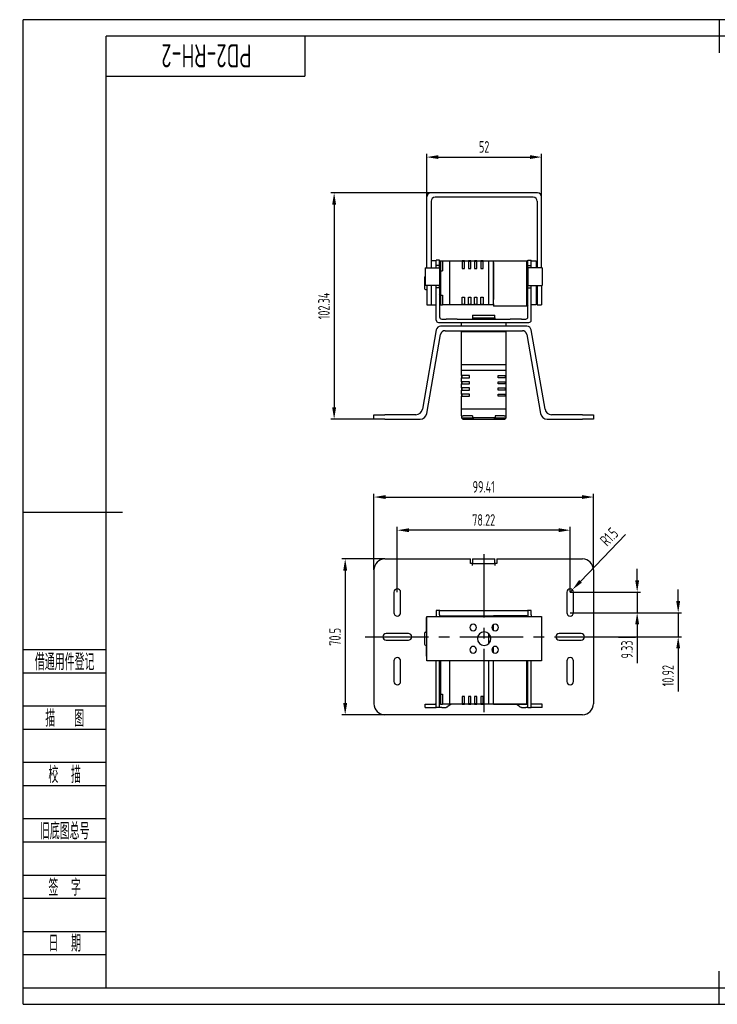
# Model space of a CAD drawing. Header units: inches. Extents: x -39 to 592, y -8 to 438.
# Tile 1 of 5: x -39 to 277, y -8 to 438. Entities that reach past the tile are written whole.
import ezdxf
from ezdxf.enums import TextEntityAlignment as Align

# ---------------------------------------------------------------- set-up
doc = ezdxf.new("R2010")
doc.units = ezdxf.units.IN
doc.header["$LTSCALE"] = 1.5
doc.header["$MEASUREMENT"] = 0
doc.linetypes.add('CENTER2', pattern=[28.575, 19.05, -3.175, 3.175, -3.175])
for name, color, linetype in [('1轮廓实线层', 7, 'Continuous'), ('2细线层', 4, 'Continuous'), ('3中心线层', 1, 'CENTER2'), ('6文字层', 3, 'Continuous'), ('7标注层', 4, 'Continuous'), ('图框层', 7, 'Continuous')]:
    doc.layers.add(name, color=color, linetype=linetype)
doc.styles.add('PC_TEXTSTYLE', font='ISOCP.SHX', dxfattribs={"width": 0.707, "bigfont": 'GBCBIG.SHX'})
doc.dimstyles.new('GB_LINEAR', dxfattribs={"dimtxt": 3.5, "dimasz": 3.5, "dimexe": 1, "dimexo": 0, "dimgap": 1.5, "dimtad": 1, "dimdsep": 46, "dimtxsty": 'PC_TEXTSTYLE', "dimcen": 0, "dimclrd": 256, "dimclrt": 3, "dimadec": 0, "dimazin": 2, "dimtp": 0.1, "dimtm": 0.1, "dimtfac": 0.71, "dimtdec": 3, "dimtmove": 0, "dimatfit": 3, "dimfxl": 1, "dimtfill": 1, "dimarcsym": 0})
doc.dimstyles.new('GB_RADIAL', dxfattribs={"dimtxt": 3.5, "dimasz": 3.5, "dimexe": 1, "dimexo": 0, "dimgap": 1.5, "dimtad": 1, "dimjust": 4, "dimdsep": 46, "dimtxsty": 'PC_TEXTSTYLE', "dimcen": 0, "dimclrd": 256, "dimclrt": 3, "dimadec": 0, "dimazin": 2, "dimtp": 0.1, "dimtm": 0.1, "dimtfac": 0.71, "dimtdec": 3, "dimtmove": 0, "dimatfit": 2, "dimfxl": 1, "dimtfill": 1, "dimarcsym": 0})

# ---------------------------------------------------------------- blocks, each defined once
blk = doc.blocks.new('ZwmFrameMain_A3^_^无分区图框^_^landscape')
at = {"layer": '1轮廓实线层'}
for p, q in [((185, 292), (185, 282)), ((0, 0), (0, 287)), ((390, 287), (0, 287)), ((390, 287), (390, 0)), ((-25, 143.5), (5, 143.5)), ((395, 143.5), (385, 143.5)), ((185, -5), (185, 5)), ((0, 0), (390, 0))]:
    blk.add_line(p, q, dxfattribs=at)
at = {"layer": '2细线层'}
for p, q in [((-25, -5), (-25, 292)), ((395, 292), (-25, 292)), ((395, 292), (395, -5)), ((-25, -5), (395, -5))]:
    blk.add_line(p, q, dxfattribs=at)
blk = doc.blocks.new('ZwmFrameMain_图样代号')
at = {"layer": '2细线层', "linetype": 'Continuous'}
for p in [(60, 0), (0, -12)]:
    blk.add_line(p, (60, -12), dxfattribs=at)
at = {"layer": '6文字层', "style": 'PC_TEXTSTYLE', "width": 2.827942}
blk.add_attdef('图样代号', text='', height=7, rotation=180, dxfattribs=at).set_placement((58.24, -2.4), (2.35, -2.4), align=Align.FIT)
blk = doc.blocks.new('ZwmFrameMain_附加栏')
at = {"layer": '2细线层'}
for p, q in [((-25, 102), (0, 102)), ((-25, 95), (0, 95)), ((-25, 85), (0, 85)), ((-25, 78), (0, 78)), ((-25, 68), (0, 68)), ((-25, 61), (0, 61)), ((-25, 51), (0, 51)), ((-25, 44), (0, 44)), ((-25, 34), (0, 34)), ((-25, 27), (0, 27)), ((-25, 17), (0, 17)), ((-25, 10), (0, 10)), ((-25, 0), (0, 0))]:
    blk.add_line(p, q, dxfattribs=at)
at = {"layer": '6文字层', "color": 3, "style": 'PC_TEXTSTYLE'}
for s, width, p in [('借通用件登记', 0.667, (-12.5, 98.5)), ('描   图', 0.6667, (-12.5, 81.5)), ('校  描', 0.667, (-12.5, 64.5)), ('旧底图总号', 0.667, (-12.5, 47.5)), ('签  字', 0.667, (-12.5, 30.5)), ('日  期', 0.667, (-12.49, 13.6))]:
    blk.add_text(s, height=5, dxfattribs=dict(at, width=width)).set_placement(p, align=Align.MIDDLE)
at = {"layer": '6文字层', "style": 'PC_TEXTSTYLE'}
for tag, width, p, p2 in [('借通用件登记', 0.671328, (-23.44, 86.36), (-1.25, 86.36)), ('描图', 2.120922, (-23.44, 69.36), (-1.25, 69.36)), ('校图', 2.149976, (-23.75, 52.06), (-1.25, 52.06)), ('旧底图总号', 0.761452, (-22.84, 35.67), (-1.86, 35.67)), ('签字', 2.026939, (-23.14, 18.37), (-1.56, 18.37)), ('日期', 1.89999, (-22.84, 1.37), (-2.17, 1.37))]:
    blk.add_attdef(tag, text='', height=5, dxfattribs=dict(at, width=width)).set_placement(p, p2, align=Align.FIT)
blk = doc.blocks.new('*D17')
at = {"layer": '7标注层', "color": 0, "lineweight": -2}
for p, q in [((145.14, 357.83), (145.14, 377.33)), ((197.14, 357.83), (197.14, 377.33))]:
    blk.add_line(p, q, dxfattribs=at)
at = {"layer": '7标注层', "lineweight": -2}
blk.add_line((150.39, 375.83), (191.89, 375.83), dxfattribs=at)
at = {"layer": '7标注层'}
for points in [[(150.39, 376.71), (150.39, 374.96), (145.14, 375.83)], [(191.89, 374.96), (191.89, 376.71), (197.14, 375.83)]]:
    blk.add_solid(points, dxfattribs=at)
at = {"layer": 'Defpoints', "color": 0}
for p in [(197.14, 375.83), (145.14, 357.83), (197.14, 357.83)]:
    blk.add_point(p, dxfattribs=at)
at = {"layer": '7标注层', "color": 3, "insert": (171.14, 380.45), "char_height": 5.25, "attachment_point": 5, "style": 'PC_TEXTSTYLE', "bg_fill": 3, "box_fill_scale": 1.25, "bg_fill_color": 257, "bg_fill_transparency": 0}
blk.add_mtext('52', dxfattribs=at)
blk = doc.blocks.new('*D18')
at = {"layer": '7标注层', "color": 0, "lineweight": -2}
for p, q in [((146.94, 359.63), (101.74, 359.63)), ((121.24, 257.29), (101.74, 257.29))]:
    blk.add_line(p, q, dxfattribs=at)
at = {"layer": '7标注层', "lineweight": -2}
blk.add_line((103.24, 354.38), (103.24, 262.54), dxfattribs=at)
at = {"layer": '7标注层'}
for points in [[(104.11, 354.38), (102.36, 354.38), (103.24, 359.63)], [(102.36, 262.54), (104.11, 262.54), (103.24, 257.29)]]:
    blk.add_solid(points, dxfattribs=at)
at = {"layer": 'Defpoints', "color": 0}
for p in [(146.94, 359.63), (103.24, 257.29), (121.24, 257.29)]:
    blk.add_point(p, dxfattribs=at)
at = {"layer": '7标注层', "color": 3, "insert": (98.62, 308.46), "char_height": 5.25, "attachment_point": 5, "rotation": 90, "style": 'PC_TEXTSTYLE', "bg_fill": 3, "box_fill_scale": 1.25, "bg_fill_color": 257, "bg_fill_transparency": 0}
blk.add_mtext('102.34', dxfattribs=at)
blk = doc.blocks.new('*D19')
at = {"layer": '7标注层', "color": 0, "lineweight": -2}
for p, q in [((121.24, 189.01), (121.24, 223.51)), ((220.65, 189.01), (220.65, 223.51))]:
    blk.add_line(p, q, dxfattribs=at)
at = {"layer": '7标注层', "lineweight": -2}
blk.add_line((126.49, 222.01), (215.4, 222.01), dxfattribs=at)
at = {"layer": '7标注层'}
for points in [[(126.49, 222.89), (126.49, 221.14), (121.24, 222.01)], [(215.4, 221.14), (215.4, 222.89), (220.65, 222.01)]]:
    blk.add_solid(points, dxfattribs=at)
at = {"layer": 'Defpoints', "color": 0}
for p in [(220.65, 222.01), (121.24, 189.01), (220.65, 189.01)]:
    blk.add_point(p, dxfattribs=at)
at = {"layer": '7标注层', "color": 3, "insert": (170.94, 226.63), "char_height": 5.25, "attachment_point": 5, "style": 'PC_TEXTSTYLE', "bg_fill": 3, "box_fill_scale": 1.25, "bg_fill_color": 257, "bg_fill_transparency": 0}
blk.add_mtext('99.41', dxfattribs=at)
blk = doc.blocks.new('*D20')
at = {"layer": '7标注层', "color": 0, "lineweight": -2}
for p, q in [((126.24, 194.01), (106.74, 194.01)), ((126.24, 123.51), (106.74, 123.51))]:
    blk.add_line(p, q, dxfattribs=at)
at = {"layer": '7标注层', "lineweight": -2}
blk.add_line((108.24, 188.76), (108.24, 128.76), dxfattribs=at)
at = {"layer": '7标注层'}
for points in [[(109.11, 188.76), (107.36, 188.76), (108.24, 194.01)], [(107.36, 128.76), (109.11, 128.76), (108.24, 123.51)]]:
    blk.add_solid(points, dxfattribs=at)
at = {"layer": 'Defpoints', "color": 0}
for p in [(126.24, 194.01), (108.24, 123.51), (126.24, 123.51)]:
    blk.add_point(p, dxfattribs=at)
at = {"layer": '7标注层', "color": 3, "insert": (103.62, 158.76), "char_height": 5.25, "attachment_point": 5, "rotation": 90, "style": 'PC_TEXTSTYLE', "bg_fill": 3, "box_fill_scale": 1.25, "bg_fill_color": 257, "bg_fill_transparency": 0}
blk.add_mtext('70.5', dxfattribs=at)
blk = doc.blocks.new('*D23')
at = {"layer": '7标注层', "lineweight": -2}
for p, q in [((240.41, 184.26), (240.41, 189.51)), ((240.41, 179.01), (240.41, 169.68)), ((240.41, 164.43), (240.41, 146.89))]:
    blk.add_line(p, q, dxfattribs=at)
at = {"layer": '7标注层', "color": 0, "lineweight": -2}
for p, q in [((210.05, 179.01), (241.91, 179.01)), ((210.05, 169.68), (241.91, 169.68))]:
    blk.add_line(p, q, dxfattribs=at)
at = {"layer": '7标注层'}
for points in [[(239.53, 184.26), (241.28, 184.26), (240.41, 179.01)], [(241.28, 164.43), (239.53, 164.43), (240.41, 169.68)]]:
    blk.add_solid(points, dxfattribs=at)
at = {"layer": 'Defpoints', "color": 0}
for p in [(210.05, 179.01), (210.05, 169.68), (240.41, 169.68)]:
    blk.add_point(p, dxfattribs=at)
at = {"layer": '7标注层', "color": 3, "insert": (235.79, 153.04), "char_height": 5.25, "attachment_point": 5, "rotation": 90, "style": 'PC_TEXTSTYLE', "bg_fill": 3, "box_fill_scale": 1.25, "bg_fill_color": 257, "bg_fill_transparency": 0}
blk.add_mtext('9.33', dxfattribs=at)
blk = doc.blocks.new('*D24')
at = {"layer": '7标注层', "lineweight": -2}
for p, q in [((235.19, 205.11), (214.74, 183.87)), ((210.05, 179.01), (211.1, 180.09))]:
    blk.add_line(p, q, dxfattribs=at)
at = {"layer": '7标注层'}
blk.add_solid([(214.11, 184.48), (215.37, 183.27), (211.1, 180.09)], dxfattribs=at)
at = {"layer": 'Defpoints', "color": 0}
for p in [(210.05, 179.01), (211.1, 180.09)]:
    blk.add_point(p, dxfattribs=at)
at = {"layer": '7标注层', "color": 3, "insert": (227.73, 204.02), "char_height": 5.25, "attachment_point": 5, "rotation": 46.0802, "style": 'PC_TEXTSTYLE', "bg_fill": 3, "box_fill_scale": 1.25, "bg_fill_color": 257, "bg_fill_transparency": 0}
blk.add_mtext('R1.5', dxfattribs=at)
blk = doc.blocks.new('*D25')
at = {"layer": '7标注层', "lineweight": -2}
for p, q in [((258.98, 174.93), (258.98, 180.18)), ((258.98, 169.68), (258.98, 158.76)), ((258.98, 153.51), (258.98, 134.1))]:
    blk.add_line(p, q, dxfattribs=at)
at = {"layer": '7标注层', "color": 0, "lineweight": -2}
for p, q in [((210.05, 169.68), (260.48, 169.68)), ((225.23, 158.76), (260.48, 158.76))]:
    blk.add_line(p, q, dxfattribs=at)
at = {"layer": '7标注层'}
for points in [[(258.11, 174.93), (259.86, 174.93), (258.98, 169.68)], [(259.86, 153.51), (258.11, 153.51), (258.98, 158.76)]]:
    blk.add_solid(points, dxfattribs=at)
at = {"layer": 'Defpoints', "color": 0}
for p in [(210.05, 169.68), (225.23, 158.76), (258.98, 158.76)]:
    blk.add_point(p, dxfattribs=at)
at = {"layer": '7标注层', "color": 3, "insert": (254.37, 141.18), "char_height": 5.25, "attachment_point": 5, "rotation": 90, "style": 'PC_TEXTSTYLE', "bg_fill": 3, "box_fill_scale": 1.25, "bg_fill_color": 257, "bg_fill_transparency": 0}
blk.add_mtext('10.92', dxfattribs=at)
blk = doc.blocks.new('*D26')
at = {"layer": '7标注层', "color": 0, "lineweight": -2}
for p, q in [((131.83, 179.01), (131.83, 208.51)), ((210.05, 179.01), (210.05, 208.51))]:
    blk.add_line(p, q, dxfattribs=at)
at = {"layer": '7标注层', "lineweight": -2}
blk.add_line((204.8, 207.01), (137.08, 207.01), dxfattribs=at)
at = {"layer": '7标注层'}
for points in [[(137.08, 207.89), (137.08, 206.14), (131.83, 207.01)], [(204.8, 206.14), (204.8, 207.89), (210.05, 207.01)]]:
    blk.add_solid(points, dxfattribs=at)
at = {"layer": 'Defpoints', "color": 0}
for p in [(131.83, 207.01), (131.83, 179.01), (210.05, 179.01)]:
    blk.add_point(p, dxfattribs=at)
at = {"layer": '7标注层', "color": 3, "insert": (170.94, 211.63), "char_height": 5.25, "attachment_point": 5, "style": 'PC_TEXTSTYLE', "bg_fill": 3, "box_fill_scale": 1.25, "bg_fill_color": 257, "bg_fill_transparency": 0}
blk.add_mtext('78.22', dxfattribs=at)

msp = doc.modelspace()

# ---------------------------------------------------------------- linework, layer by layer
at = {"color": 7, "linetype": 'Continuous', "lineweight": 25}
for p, q in [((145.143, 325.739), (145.143, 357.833)), ((195.343, 359.633), (146.943, 359.633)), ((193.343, 357.633), (148.943, 357.633)), ((197.143, 325.739), (197.143, 357.833)), ((147.143, 355.833), (147.143, 325.739)), ((195.143, 355.833), (195.143, 325.739)), ((144.443, 325.739), (144.443, 317.739)), ((144.443, 325.739), (149.943, 325.739)), ((149.443, 328.933), (147.143, 328.933)), ((150.943, 329.239), (149.443, 329.239)), ((149.443, 328.239), (149.443, 329.239)), ((149.443, 326.739), (149.443, 328.239)), ((150.943, 326.739), (149.443, 326.739)), ((149.443, 325.739), (149.443, 326.739)), ((149.943, 325.739), (150.943, 325.739)), ((150.943, 328.239), (150.943, 329.239)), ((151.443, 328.933), (150.943, 328.433)), ((150.943, 326.739), (150.943, 328.239)), ((150.943, 325.739), (150.943, 326.739)), ((150.943, 325.739), (150.943, 317.739)), ((151.443, 328.933), (151.443, 326.933)), ((151.443, 328.933), (152.343, 328.933)), ((152.343, 328.933), (155.643, 328.933)), ((152.343, 328.933), (152.343, 328.233)), ((152.343, 328.233), (152.343, 324.433)), ((155.643, 328.233), (155.643, 328.933)), ((155.643, 328.933), (161.243, 328.933)), ((155.643, 309.633), (155.643, 328.233)), ((161.243, 328.933), (161.243, 328.233)), ((162.243, 328.933), (161.243, 328.933)), ((161.243, 328.683), (162.243, 328.683)), ((161.243, 328.233), (161.243, 325.433)), ((161.243, 325.433), (162.243, 325.433)), ((162.243, 328.933), (164.043, 328.933)), ((162.243, 328.233), (162.243, 328.933)), ((162.243, 325.433), (162.243, 328.233)), ((164.043, 328.933), (164.043, 328.233)), ((165.043, 328.933), (164.043, 328.933)), ((164.043, 328.683), (165.043, 328.683)), ((164.043, 328.233), (164.043, 325.433)), ((164.043, 325.433), (165.043, 325.433)), ((165.043, 328.933), (166.843, 328.933)), ((165.043, 328.233), (165.043, 328.933)), ((165.043, 325.433), (165.043, 328.233)), ((166.843, 328.933), (166.843, 328.233)), ((167.843, 328.933), (166.843, 328.933)), ((166.843, 328.683), (167.843, 328.683)), ((166.843, 328.233), (166.843, 325.433)), ((166.843, 325.433), (167.843, 325.433)), ((167.843, 328.933), (169.643, 328.933)), ((167.843, 328.233), (167.843, 328.933)), ((167.843, 325.433), (167.843, 328.233)), ((169.643, 328.933), (169.643, 328.233)), ((170.643, 328.933), (169.643, 328.933)), ((169.643, 328.683), (170.643, 328.683)), ((169.643, 328.233), (169.643, 325.433)), ((169.643, 325.433), (170.643, 325.433)), ((170.643, 328.933), (173.143, 328.933)), ((170.643, 328.233), (170.643, 328.933)), ((170.643, 325.433), (170.643, 328.233)), ((173.143, 328.933), (175.443, 328.933)), ((173.143, 328.933), (173.143, 328.233)), ((173.143, 328.233), (173.143, 309.633)), ((175.443, 328.233), (175.443, 328.933)), ((175.443, 328.933), (190.443, 328.933)), ((175.443, 309.633), (175.443, 328.233)), ((175.443, 328.076), (175.443, 327.732)), ((175.443, 327.732), (175.443, 311.458)), ((190.443, 328.933), (190.943, 328.433)), ((190.443, 328.076), (190.443, 328.233)), ((190.443, 311.448), (190.443, 327.732)), ((190.943, 329.239), (192.443, 329.239)), ((190.943, 328.239), (190.943, 329.239)), ((190.943, 326.739), (190.943, 328.239)), ((190.943, 326.739), (192.443, 326.739)), ((190.943, 325.739), (190.943, 326.739)), ((191.943, 325.739), (190.943, 325.739)), ((190.943, 325.739), (190.943, 317.739)), ((197.443, 325.739), (191.943, 325.739)), ((192.443, 328.239), (192.443, 329.239)), ((192.443, 328.933), (194.693, 328.933)), ((192.443, 326.739), (192.443, 328.239)), ((192.443, 325.739), (192.443, 326.739)), ((194.693, 328.933), (194.693, 325.739)), ((197.443, 325.739), (197.443, 317.739)), ((144.143, 321.433), (144.143, 318.933)), ((150.943, 323.933), (151.443, 324.433)), ((151.443, 324.433), (151.443, 313.433)), ((151.443, 324.433), (152.343, 324.433)), ((144.143, 318.933), (144.143, 316.433)), ((149.943, 317.739), (144.443, 317.739)), ((145.143, 317.739), (145.143, 308.932)), ((147.143, 317.739), (147.143, 308.932)), ((149.443, 316.739), (149.443, 317.739)), ((150.943, 316.739), (149.443, 316.739)), ((149.443, 302.039), (149.443, 316.739)), ((150.943, 317.739), (149.943, 317.739)), ((150.943, 316.739), (150.943, 317.739)), ((150.943, 316.739), (150.943, 303.539)), ((190.943, 317.739), (191.943, 317.739)), ((190.943, 316.739), (190.943, 317.739)), ((190.943, 316.739), (192.443, 316.739)), ((190.943, 303.539), (190.943, 316.739)), ((191.943, 317.739), (197.443, 317.739)), ((192.443, 316.739), (192.443, 317.739)), ((192.443, 302.039), (192.443, 316.739)), ((194.693, 317.747), (194.693, 308.933)), ((195.143, 317.739), (195.143, 308.932)), ((197.143, 317.739), (197.143, 308.932)), ((144.643, 315.933), (145.143, 315.933)), ((151.443, 313.433), (150.943, 313.933)), ((151.443, 313.433), (152.343, 313.433)), ((152.343, 313.433), (152.343, 309.633)), ((161.243, 312.433), (162.243, 312.433)), ((161.243, 309.633), (161.243, 312.433)), ((162.243, 312.433), (162.243, 309.633)), ((164.043, 312.433), (165.043, 312.433)), ((164.043, 309.633), (164.043, 312.433)), ((165.043, 312.433), (165.043, 309.633)), ((166.843, 312.433), (167.843, 312.433)), ((166.843, 309.633), (166.843, 312.433)), ((167.843, 312.433), (167.843, 309.633)), ((169.643, 312.433), (170.643, 312.433)), ((169.643, 309.633), (169.643, 312.433)), ((170.643, 312.433), (170.643, 309.633)), ((195.143, 313.933), (194.693, 313.933)), ((145.143, 308.932), (147.143, 308.932)), ((147.143, 308.933), (149.443, 308.933)), ((150.943, 309.433), (151.443, 308.933)), ((151.443, 310.933), (151.443, 308.933)), ((151.443, 308.933), (152.343, 308.933)), ((152.343, 309.633), (152.343, 308.933)), ((155.643, 308.933), (152.343, 308.933)), ((155.643, 308.933), (155.643, 309.633)), ((161.243, 308.933), (155.643, 308.933)), ((161.243, 308.933), (161.243, 309.633)), ((162.243, 309.183), (161.243, 309.183)), ((162.243, 308.933), (161.243, 308.933)), ((162.243, 309.633), (162.243, 308.933)), ((164.043, 308.933), (162.243, 308.933)), ((164.043, 308.933), (164.043, 309.633)), ((165.043, 309.183), (164.043, 309.183)), ((165.043, 308.933), (164.043, 308.933)), ((165.043, 309.633), (165.043, 308.933)), ((166.843, 308.933), (165.043, 308.933)), ((166.843, 308.933), (166.843, 309.633)), ((167.843, 309.183), (166.843, 309.183)), ((167.843, 308.933), (166.843, 308.933)), ((167.843, 309.633), (167.843, 308.933)), ((169.643, 308.933), (167.843, 308.933)), ((169.643, 308.933), (169.643, 309.633)), ((170.643, 309.183), (169.643, 309.183)), ((170.643, 308.933), (169.643, 308.933)), ((170.643, 309.633), (170.643, 308.933)), ((173.143, 308.933), (170.643, 308.933)), ((173.143, 309.633), (173.143, 308.933)), ((175.443, 308.933), (173.143, 308.933)), ((175.443, 308.933), (175.443, 309.633)), ((175.443, 309.512), (175.443, 309.132)), ((175.443, 309.132), (175.443, 308.436)), ((175.443, 308.933), (175.443, 308.933)), ((190.443, 308.436), (175.443, 308.436)), ((190.443, 309.633), (190.443, 311.459)), ((190.443, 309.515), (190.443, 309.633)), ((190.443, 309.132), (190.443, 309.512)), ((190.943, 308.936), (190.443, 308.436)), ((194.693, 308.933), (192.443, 308.933)), ((195.143, 308.932), (197.143, 308.932)), ((165.943, 304.289), (175.943, 304.289)), ((165.943, 304.289), (165.943, 303.039)), ((165.943, 303.039), (165.943, 302.539)), ((165.943, 303.039), (175.943, 303.039)), ((175.943, 303.039), (175.943, 304.289)), ((175.943, 303.039), (175.943, 302.539)), ((150.443, 301.039), (153.885, 301.039)), ((190.462, 299.289), (151.424, 299.289)), ((151.943, 302.539), (153.885, 302.539)), ((154.762, 302.539), (154.467, 302.539)), ((154.467, 301.039), (154.762, 301.039)), ((158.321, 302.539), (154.762, 302.539)), ((154.762, 301.039), (158.321, 301.039)), ((158.903, 302.539), (170.943, 302.539)), ((158.903, 301.039), (170.943, 301.039)), ((160.943, 299.289), (160.943, 301.039)), ((170.943, 302.539), (182.982, 302.539)), ((170.943, 301.039), (182.982, 301.039)), ((180.943, 301.039), (180.943, 299.289)), ((187.123, 302.539), (183.564, 302.539)), ((183.564, 301.039), (187.123, 301.039)), ((187.418, 302.539), (187.123, 302.539)), ((187.123, 301.039), (187.418, 301.039)), ((188, 302.539), (189.943, 302.539)), ((188, 301.039), (191.443, 301.039)), ((149.454, 297.634), (143.172, 261.772)), ((145.172, 259.772), (151.454, 295.634)), ((153.424, 297.289), (188.462, 297.289)), ((160.943, 296.789), (161.443, 297.289)), ((160.943, 281.789), (160.943, 296.789)), ((180.243, 296.789), (161.643, 296.789)), ((180.443, 297.289), (180.943, 296.789)), ((180.943, 296.789), (180.943, 281.789)), ((190.432, 295.634), (196.713, 259.772)), ((198.713, 261.772), (192.432, 297.634)), ((160.943, 279.489), (160.943, 281.789)), ((161.643, 281.789), (160.943, 281.789)), ((180.243, 281.789), (161.643, 281.789)), ((180.943, 281.789), (180.243, 281.789)), ((180.943, 281.789), (180.943, 279.489)), ((160.943, 279.489), (161.643, 279.489)), ((160.943, 276.989), (160.943, 279.489)), ((161.643, 276.989), (160.943, 276.989)), ((160.943, 276.989), (160.943, 275.989)), ((161.193, 275.989), (161.193, 276.989)), ((161.643, 279.489), (180.243, 279.489)), ((164.443, 276.989), (161.643, 276.989)), ((164.443, 275.989), (164.443, 276.989)), ((177.443, 276.989), (180.243, 276.989)), ((177.443, 275.989), (177.443, 276.989)), ((180.243, 279.489), (180.943, 279.489)), ((180.243, 276.989), (180.943, 276.989)), ((180.693, 276.989), (180.693, 275.989)), ((180.943, 279.489), (180.943, 276.989)), ((180.943, 276.989), (180.943, 275.989)), ((160.943, 274.189), (160.943, 275.989)), ((160.943, 275.989), (161.643, 275.989)), ((161.643, 274.189), (160.943, 274.189)), ((160.943, 274.189), (160.943, 273.189)), ((160.943, 271.389), (160.943, 273.189)), ((160.943, 273.189), (161.643, 273.189)), ((161.193, 273.189), (161.193, 274.189)), ((161.643, 275.989), (164.443, 275.989)), ((164.443, 274.189), (161.643, 274.189)), ((161.643, 273.189), (164.443, 273.189)), ((164.443, 273.189), (164.443, 274.189)), ((180.243, 275.989), (177.443, 275.989)), ((177.443, 274.189), (180.243, 274.189)), ((177.443, 273.189), (177.443, 274.189)), ((180.243, 273.189), (177.443, 273.189)), ((180.943, 275.989), (180.243, 275.989)), ((180.243, 274.189), (180.943, 274.189)), ((180.943, 273.189), (180.243, 273.189)), ((180.693, 274.189), (180.693, 273.189)), ((180.943, 275.989), (180.943, 274.189)), ((180.943, 274.189), (180.943, 273.189)), ((180.943, 273.189), (180.943, 271.389)), ((161.643, 271.389), (160.943, 271.389)), ((160.943, 271.389), (160.943, 270.389)), ((160.943, 268.589), (160.943, 270.389)), ((160.943, 270.389), (161.643, 270.389)), ((161.643, 268.589), (160.943, 268.589)), ((160.943, 268.589), (160.943, 267.589)), ((160.943, 261.989), (160.943, 267.589)), ((160.943, 267.589), (161.643, 267.589)), ((161.193, 270.389), (161.193, 271.389)), ((161.193, 267.589), (161.193, 268.589)), ((164.443, 271.389), (161.643, 271.389)), ((161.643, 270.389), (164.443, 270.389)), ((164.443, 268.589), (161.643, 268.589)), ((161.643, 267.589), (164.443, 267.589)), ((164.443, 270.389), (164.443, 271.389)), ((164.443, 267.589), (164.443, 268.589)), ((177.443, 271.389), (180.243, 271.389)), ((177.443, 270.389), (177.443, 271.389)), ((180.243, 270.389), (177.443, 270.389)), ((177.443, 268.589), (180.243, 268.589)), ((177.443, 267.589), (177.443, 268.589)), ((180.243, 267.589), (177.443, 267.589)), ((180.243, 271.389), (180.943, 271.389)), ((180.943, 270.389), (180.243, 270.389)), ((180.243, 268.589), (180.943, 268.589)), ((180.943, 267.589), (180.243, 267.589)), ((180.693, 271.389), (180.693, 270.389)), ((180.693, 268.589), (180.693, 267.589)), ((180.943, 271.389), (180.943, 270.389)), ((180.943, 270.389), (180.943, 268.589)), ((180.943, 268.589), (180.943, 267.589)), ((180.943, 267.589), (180.943, 261.989)), ((121.235, 257.289), (121.235, 259.289)), ((121.235, 259.289), (126.235, 259.289)), ((140.217, 259.289), (126.235, 259.289)), ((160.943, 261.989), (161.643, 261.989)), ((160.943, 258.689), (160.943, 261.989)), ((160.943, 258.689), (161.643, 258.689)), ((160.943, 258.689), (160.943, 257.789)), ((161.643, 261.989), (180.243, 261.989)), ((165.793, 258.689), (161.643, 258.689)), ((165.793, 258.689), (165.793, 257.789)), ((180.243, 258.689), (176.093, 258.689)), ((176.093, 258.689), (176.093, 257.789)), ((180.243, 261.989), (180.943, 261.989)), ((180.243, 258.689), (180.943, 258.689)), ((180.943, 261.989), (180.943, 258.689)), ((180.943, 258.689), (180.943, 257.789)), ((215.65, 259.289), (201.668, 259.289)), ((215.65, 259.289), (220.65, 259.289)), ((220.65, 259.289), (220.65, 257.289)), ((126.235, 257.289), (121.235, 257.289)), ((126.235, 257.289), (142.217, 257.289)), ((161.443, 257.289), (160.943, 257.789)), ((160.943, 257.789), (162.943, 257.789)), ((161.443, 257.289), (162.943, 257.289)), ((176.093, 257.789), (165.793, 257.789)), ((165.793, 257.789), (166.293, 257.289)), ((166.293, 257.289), (175.593, 257.289)), ((175.593, 257.289), (176.093, 257.789)), ((178.943, 257.789), (180.943, 257.789)), ((178.943, 257.289), (180.443, 257.289)), ((180.943, 257.789), (180.443, 257.289)), ((199.668, 257.289), (215.65, 257.289)), ((220.65, 257.289), (215.65, 257.289)), ((126.235, 194.013), (140.217, 194.013)), ((140.217, 194.013), (143.172, 194.013)), ((143.172, 194.013), (149.454, 194.013)), ((149.454, 194.013), (151.424, 194.013)), ((151.424, 194.013), (164.943, 194.013)), ((164.943, 192.013), (164.943, 194.013)), ((165.943, 192.013), (164.943, 192.013)), ((165.943, 194.013), (165.943, 192.013)), ((165.943, 194.013), (175.943, 194.013)), ((165.943, 192.013), (175.943, 192.013)), ((165.943, 191.013), (165.943, 192.013)), ((175.943, 192.013), (175.943, 194.013)), ((175.943, 192.013), (175.943, 191.013)), ((176.943, 192.013), (175.943, 192.013)), ((176.943, 194.013), (176.943, 192.013)), ((176.943, 194.013), (190.462, 194.013)), ((190.462, 194.013), (192.432, 194.013)), ((192.432, 194.013), (198.713, 194.013)), ((198.713, 194.013), (201.668, 194.013)), ((201.668, 194.013), (215.65, 194.013)), ((121.235, 189.013), (121.235, 128.513)), ((220.65, 189.013), (220.65, 128.513)), ((130.33, 179.013), (130.33, 169.683)), ((133.33, 169.683), (133.33, 179.013)), ((208.555, 179.013), (208.555, 169.683)), ((211.555, 169.683), (211.555, 179.013)), ((151.152, 170.683), (149.443, 170.683)), ((149.443, 170.683), (149.443, 168.683)), ((150.943, 168.683), (150.943, 170.588)), ((151.152, 170.683), (151.943, 170.683)), ((151.943, 170.683), (189.943, 170.683)), ((189.943, 170.683), (190.734, 170.683)), ((192.443, 170.683), (190.734, 170.683)), ((190.943, 170.588), (190.943, 168.683)), ((192.443, 168.683), (192.443, 170.683)), ((144.876, 166.263), (144.876, 160.941)), ((145.143, 167.763), (145.135, 167.763)), ((145.143, 147.94), (145.143, 167.943)), ((145.143, 167.943), (146.943, 167.943)), ((146.943, 167.943), (195.343, 167.943)), ((149.443, 168.683), (149.443, 167.943)), ((150.943, 168.683), (150.943, 167.943)), ((151.443, 168.266), (151.119, 167.943)), ((151.443, 168.266), (151.443, 167.943)), ((151.443, 168.266), (152.343, 168.266)), ((152.343, 168.266), (155.643, 168.266)), ((152.343, 168.266), (152.343, 167.943)), ((155.643, 167.943), (155.643, 168.266)), ((155.643, 168.266), (161.243, 168.266)), ((161.243, 167.943), (161.243, 168.266)), ((161.243, 168.266), (162.243, 168.266)), ((161.243, 168.016), (162.243, 168.016)), ((162.243, 168.266), (164.043, 168.266)), ((162.243, 168.266), (162.243, 167.943)), ((164.043, 167.943), (164.043, 168.266)), ((164.043, 168.266), (165.043, 168.266)), ((164.043, 168.016), (165.043, 168.016)), ((165.043, 168.266), (166.843, 168.266)), ((165.043, 168.266), (165.043, 167.943)), ((166.843, 167.943), (166.843, 168.266)), ((166.843, 168.266), (167.843, 168.266)), ((166.843, 168.016), (167.843, 168.016)), ((167.843, 168.266), (169.643, 168.266)), ((167.843, 168.266), (167.843, 167.943)), ((169.643, 167.943), (169.643, 168.266)), ((169.643, 168.266), (170.643, 168.266)), ((169.643, 168.016), (170.643, 168.016)), ((170.643, 168.266), (173.143, 168.266)), ((170.643, 168.266), (170.643, 167.943)), ((173.143, 168.266), (175.443, 168.266)), ((173.143, 168.266), (173.143, 167.943)), ((190.443, 168.278), (175.443, 168.278)), ((175.443, 168.278), (175.443, 168.266)), ((175.443, 167.943), (175.443, 168.266)), ((175.443, 168.266), (190.443, 168.266)), ((190.778, 167.943), (190.443, 168.278)), ((190.443, 168.266), (190.766, 167.943)), ((190.943, 168.683), (190.943, 167.943)), ((192.443, 168.683), (192.443, 167.943)), ((195.343, 167.943), (197.143, 167.943)), ((197.143, 167.943), (197.143, 147.94)), ((144.143, 160.441), (144.143, 155.441)), ((144.643, 160.941), (145.143, 160.941)), ((175.443, 161.615), (175.443, 164.268)), ((136.83, 160.263), (126.83, 160.263)), ((126.83, 157.263), (136.83, 157.263)), ((173.143, 160.244), (173.143, 155.639)), ((215.055, 160.263), (205.055, 160.263)), ((205.055, 157.263), (215.055, 157.263)), ((144.643, 154.941), (145.143, 154.941)), ((144.876, 154.941), (144.876, 151.263)), ((175.443, 151.615), (175.443, 154.268)), ((130.33, 147.842), (130.33, 138.513)), ((133.33, 138.513), (133.33, 147.842)), ((145.135, 149.763), (145.143, 149.763)), ((146.943, 147.94), (145.143, 147.94)), ((195.343, 147.94), (146.943, 147.94)), ((149.443, 127.832), (149.443, 147.94)), ((150.943, 127.832), (150.943, 147.94)), ((151.443, 147.94), (151.443, 132.766)), ((155.643, 128.966), (155.643, 147.94)), ((173.143, 147.94), (173.143, 128.966)), ((175.443, 128.966), (175.443, 147.94)), ((190.443, 128.966), (190.443, 147.94)), ((190.943, 127.832), (190.943, 147.94)), ((192.443, 127.832), (192.443, 147.94)), ((197.143, 147.94), (195.343, 147.94)), ((208.555, 147.842), (208.555, 138.513)), ((211.555, 138.513), (211.555, 147.842)), ((151.443, 132.766), (150.943, 133.266)), ((151.443, 132.766), (152.343, 132.766)), ((151.443, 130.266), (151.443, 128.266)), ((152.343, 132.766), (152.343, 128.966)), ((162.243, 131.766), (161.243, 131.766)), ((161.243, 131.766), (161.243, 128.966)), ((162.243, 128.966), (162.243, 131.766)), ((165.043, 131.766), (164.043, 131.766)), ((164.043, 131.766), (164.043, 128.966)), ((165.043, 128.966), (165.043, 131.766)), ((167.843, 131.766), (166.843, 131.766)), ((166.843, 131.766), (166.843, 128.966)), ((167.843, 128.966), (167.843, 131.766)), ((170.643, 131.766), (169.643, 131.766)), ((169.643, 131.766), (169.643, 128.966)), ((170.643, 128.966), (170.643, 131.766)), ((144.443, 126.832), (144.443, 128.332)), ((144.443, 128.332), (148.943, 128.332)), ((144.443, 126.832), (149.443, 126.832)), ((149.443, 126.832), (149.443, 127.832)), ((150.943, 126.832), (149.443, 126.832)), ((150.943, 128.766), (151.443, 128.266)), ((150.943, 126.832), (150.943, 127.832)), ((151.943, 126.832), (150.943, 126.832)), ((151.443, 128.266), (152.343, 128.266)), ((151.943, 126.832), (153.885, 126.832)), ((152.343, 128.966), (152.343, 128.266)), ((155.643, 128.266), (152.343, 128.266)), ((154.762, 127.231), (154.467, 127.019)), ((156.208, 128.266), (154.762, 127.231)), ((155.643, 128.266), (155.643, 128.966)), ((161.243, 128.266), (155.643, 128.266)), ((161.243, 128.966), (161.243, 128.266)), ((162.243, 128.516), (161.243, 128.516)), ((161.243, 128.266), (162.243, 128.266)), ((162.243, 128.266), (162.243, 128.966)), ((164.043, 128.266), (162.243, 128.266)), ((164.043, 128.966), (164.043, 128.266)), ((165.043, 128.516), (164.043, 128.516)), ((164.043, 128.266), (165.043, 128.266)), ((165.043, 128.266), (165.043, 128.966)), ((166.843, 128.266), (165.043, 128.266)), ((166.843, 128.966), (166.843, 128.266)), ((167.843, 128.516), (166.843, 128.516)), ((166.843, 128.266), (167.843, 128.266)), ((167.843, 128.266), (167.843, 128.966)), ((169.643, 128.266), (167.843, 128.266)), ((169.643, 128.966), (169.643, 128.266)), ((170.643, 128.516), (169.643, 128.516)), ((169.643, 128.266), (170.643, 128.266)), ((170.643, 128.266), (170.643, 128.966)), ((173.143, 128.266), (170.643, 128.266)), ((173.143, 128.966), (173.143, 128.266)), ((175.443, 128.266), (173.143, 128.266)), ((175.443, 128.266), (175.443, 128.966)), ((190.443, 128.266), (175.443, 128.266)), ((175.443, 128.266), (175.443, 128.178)), ((190.443, 128.178), (175.443, 128.178)), ((187.123, 127.231), (185.8, 128.178)), ((187.418, 127.019), (187.123, 127.231)), ((188, 126.832), (189.943, 126.832)), ((190.943, 126.832), (189.943, 126.832)), ((190.943, 128.766), (190.443, 128.266)), ((190.943, 128.678), (190.443, 128.178)), ((190.943, 126.832), (190.943, 127.832)), ((190.943, 126.832), (192.443, 126.832)), ((197.443, 128.332), (192.443, 128.332)), ((192.443, 126.832), (192.443, 127.832)), ((197.443, 126.832), (192.443, 126.832)), ((197.443, 126.832), (197.443, 128.332)), ((140.217, 123.513), (126.235, 123.513)), ((143.172, 123.513), (140.217, 123.513)), ((149.454, 123.513), (143.172, 123.513)), ((151.424, 123.513), (149.454, 123.513)), ((190.462, 123.513), (151.424, 123.513)), ((192.432, 123.513), (190.462, 123.513)), ((198.713, 123.513), (192.432, 123.513)), ((201.668, 123.513), (198.713, 123.513)), ((215.65, 123.513), (201.668, 123.513))]:
    msp.add_line(p, q, dxfattribs=at)
for centre, radius, start, end in [((146.943, 357.833), 1.8, 90, 180), ((148.943, 355.833), 1.8, 90, 180), ((193.343, 355.833), 1.8, 0, 90), ((195.343, 357.833), 1.8, 0, 90), ((144.643, 321.433), 0.5, 113.57193, 180), ((144.643, 316.433), 0.5, 180, 270), ((151.943, 303.539), 1, 180, 270), ((189.943, 303.539), 1, 270, 360), ((150.443, 302.039), 1, 180, 270), ((151.424, 297.289), 2, 90, 170.06461), ((190.462, 297.289), 2, 9.93539, 90), ((191.443, 302.039), 1, 270, 0), ((153.424, 295.289), 2, 90, 170.06461), ((188.462, 295.289), 2, 9.93539, 90), ((140.217, 262.289), 3, 270, 350.06461), ((142.217, 260.289), 3, 270, 350.06461), ((199.668, 260.289), 3, 189.93539, 270), ((201.668, 262.289), 3, 189.93539, 270), ((126.235, 189.013), 5, 90, 180), ((215.65, 189.013), 5, 0, 90), ((131.83, 179.013), 1.5, 0, 180), ((210.055, 179.013), 1.5, 0, 180), ((131.83, 169.683), 1.5, 180, 0), ((210.055, 169.683), 1.5, 180, 0), ((144.643, 160.441), 0.5, 90, 180), ((166.143, 162.941), 1.5, 90, 270), ((166.143, 162.941), 1.5, 270, 90), ((171.143, 157.941), 3.05, 90, 270), ((171.143, 157.941), 3.05, 270, 90), ((176.143, 162.941), 1.5, 90, 270), ((176.143, 162.941), 1.5, 270, 90), ((126.83, 158.763), 1.5, 90, 180), ((126.83, 158.763), 1.5, 180, 270), ((136.83, 158.763), 1.5, 270, 90), ((205.055, 158.763), 1.5, 90, 180), ((205.055, 158.763), 1.5, 180, 270), ((215.055, 158.763), 1.5, 270, 90), ((144.643, 155.441), 0.5, 180, 270), ((166.143, 152.941), 1.5, 90, 270), ((166.143, 152.941), 1.5, 270, 90), ((176.143, 152.941), 1.5, 90, 270), ((176.143, 152.941), 1.5, 270, 90), ((131.83, 147.842), 1.5, 0, 180), ((210.055, 147.842), 1.5, 0, 180), ((131.83, 138.513), 1.5, 180, 0), ((210.055, 138.513), 1.5, 180, 0), ((126.235, 128.513), 5, 180, 270), ((215.65, 128.513), 5, 270, 0)]:
    msp.add_arc(centre, radius, start, end, dxfattribs=at)
for points in [[(151.443, 326.933), (151.443, 326.606), (151.443, 325.951), (151.443, 325.124), (151.443, 324.546), (151.443, 324.471), (151.443, 324.433)], [(190.443, 328.233), (190.443, 328.325), (190.443, 328.509), (190.443, 328.74), (190.443, 328.902), (190.443, 328.923), (190.443, 328.933)], [(151.443, 313.433), (151.443, 313.396), (151.443, 313.321), (151.443, 312.743), (151.443, 311.916), (151.443, 311.261), (151.443, 310.933)], [(190.443, 308.436), (190.443, 308.446), (190.443, 308.466), (190.443, 308.626), (190.443, 308.857), (190.443, 309.04), (190.443, 309.132)], [(161.643, 296.789), (161.551, 296.789), (161.367, 296.789), (161.136, 296.789), (160.974, 296.789), (160.953, 296.789), (160.943, 296.789)], [(180.943, 296.789), (180.932, 296.789), (180.911, 296.789), (180.749, 296.789), (180.518, 296.789), (180.334, 296.789), (180.243, 296.789)], [(162.943, 257.789), (163.316, 257.789), (164.063, 257.789), (165.005, 257.789), (165.664, 257.789), (165.75, 257.789), (165.793, 257.789)], [(176.093, 257.789), (176.135, 257.789), (176.221, 257.789), (176.88, 257.789), (177.822, 257.789), (178.569, 257.789), (178.943, 257.789)], [(151.443, 132.766), (151.443, 132.729), (151.443, 132.654), (151.443, 132.075), (151.443, 131.249), (151.443, 130.594), (151.443, 130.266)], [(149.443, 128.466), (149.364, 128.427), (149.206, 128.35), (149.03, 128.338), (148.943, 128.332)], [(190.443, 128.266), (190.443, 128.277), (190.443, 128.298), (190.443, 128.46), (190.443, 128.691), (190.443, 128.875), (190.443, 128.966)]]:
    msp.add_open_spline(points, degree=3, dxfattribs=at)
for points, knots in [([(190.443, 327.732), (190.443, 327.826), (190.443, 327.95), (190.443, 328.047), (190.443, 328.07)], [0, 0, 0, 0, 0.7653461, 1, 1, 1, 1]), ([(154.467, 302.539), (154.366, 302.539), (154.184, 302.539), (153.976, 302.539), (153.885, 302.539)], [0, 0, 0, 0, 0.5621697, 1, 1, 1, 1]), ([(153.885, 301.039), (154.002, 301.039), (154.211, 301.039), (154.389, 301.039), (154.467, 301.039)], [0, 0, 0, 0, 0.5616248, 1, 1, 1, 1]), ([(158.903, 302.539), (158.786, 302.539), (158.578, 302.539), (158.399, 302.539), (158.321, 302.539)], [0, 0, 0, 0, 0.5616248, 1, 1, 1, 1]), ([(158.321, 301.039), (158.423, 301.039), (158.604, 301.039), (158.812, 301.039), (158.903, 301.039)], [0, 0, 0, 0, 0.56216964, 1, 1, 1, 1]), ([(183.564, 302.539), (183.462, 302.539), (183.281, 302.539), (183.073, 302.539), (182.982, 302.539)], [0, 0, 0, 0, 0.5621697, 1, 1, 1, 1]), ([(182.982, 301.039), (183.099, 301.039), (183.308, 301.039), (183.486, 301.039), (183.564, 301.039)], [0, 0, 0, 0, 0.5616248, 1, 1, 1, 1]), ([(188, 302.539), (187.883, 302.539), (187.675, 302.539), (187.496, 302.539), (187.418, 302.539)], [0, 0, 0, 0, 0.5616248, 1, 1, 1, 1]), ([(187.418, 301.039), (187.52, 301.039), (187.701, 301.039), (187.909, 301.039), (188, 301.039)], [0, 0, 0, 0, 0.5621696, 1, 1, 1, 1]), ([(162.943, 257.289), (163.382, 257.289), (164.26, 257.289), (165.367, 257.289), (166.142, 257.289), (166.242, 257.289), (166.293, 257.289)], [0, 0, 0, 0, 0.2499999, 0.4999998, 0.7499999, 1, 1, 1, 1]), ([(175.593, 257.289), (175.643, 257.289), (175.744, 257.289), (176.518, 257.289), (177.626, 257.289), (178.504, 257.289), (178.943, 257.289)], [0, 0, 0, 0, 0.24999986, 0.49999982, 0.74999986, 1, 1, 1, 1]), ([(150.943, 170.588), (150.953, 170.618), (150.972, 170.676), (151.094, 170.681), (151.152, 170.683)], [0, 0, 0, 0, 0.5316717, 1, 1, 1, 1]), ([(190.734, 170.683), (190.791, 170.681), (190.914, 170.676), (190.933, 170.618), (190.943, 170.588)], [0, 0, 0, 0, 0.4683266, 1, 1, 1, 1]), ([(145.135, 167.763), (145.104, 167.763), (145.071, 167.73), (145.007, 167.584), (144.977, 167.47), (144.926, 167.177), (144.907, 166.999), (144.881, 166.63), (144.876, 166.439), (144.876, 166.263)], [0, 0, 0, 0, 0.25, 0.25, 0.5, 0.5, 0.75, 0.75, 1, 1, 1, 1]), ([(190.443, 167.943), (190.443, 167.984), (190.443, 168.104), (190.443, 168.233), (190.443, 168.255), (190.443, 168.266)], [0, 0, 0, 0, 0.2065358, 0.6032679, 1, 1, 1, 1]), ([(144.876, 151.263), (144.876, 151.086), (144.881, 150.895), (144.907, 150.526), (144.926, 150.348), (144.977, 150.056), (145.007, 149.941), (145.071, 149.795), (145.104, 149.763), (145.135, 149.763)], [0, 0, 0, 0, 0.25, 0.25, 0.5, 0.5, 0.75, 0.75, 1, 1, 1, 1]), ([(154.467, 127.019), (154.366, 126.96), (154.184, 126.855), (153.976, 126.839), (153.885, 126.832)], [0, 0, 0, 0, 0.5621697, 1, 1, 1, 1]), ([(188, 126.832), (187.883, 126.844), (187.675, 126.864), (187.496, 126.972), (187.418, 127.019)], [0, 0, 0, 0, 0.5616248, 1, 1, 1, 1]), ([(190.443, 128.178), (190.443, 128.183), (190.443, 128.19), (190.443, 128.262), (190.443, 128.28)], [0, 0, 0, 0, 0.7489959, 1, 1, 1, 1])]:
    msp.add_open_spline(points, degree=3, knots=knots, dxfattribs=at)

# ---------------------------------------------------------------- block references
at = {"layer": '图框层', "xscale": 1.5, "yscale": 1.5, "zscale": 1.5}
for name in ['ZwmFrameMain_A3^_^无分区图框^_^landscape', 'ZwmFrameMain_附加栏']:
    msp.add_blockref(name, (0, 0), dxfattribs=at)
at = {"layer": '图框层'}
ref = msp.add_blockref('ZwmFrameMain_图样代号', (0, 430.5), dxfattribs=dict(at, xscale=1.5, yscale=1.5, zscale=1.5))
ref.add_attrib('图样代号', 'PD2-RH-2', dxfattribs={"layer": '6文字层', "height": 10.5, "rotation": 180, "style": 'PC_TEXTSTYLE', "width": 0.707}).set_placement((45.439, 426.895), align=Align.CENTER)

# ---------------------------------------------------------------- next in the draw order: dimensions: what is measured, and where the dimension line sits
at = {"layer": '7标注层'}
for base, p1, p2, picture, middle in [((197.143, 375.833), (145.143, 357.833), (197.143, 357.833), '*D17', (171.143, 380.445)), ((220.6499, 222.0127), (121.2353, 189.0127), (220.6499, 189.0127), '*D19', (170.9426, 226.6266))]:
    dim = msp.add_linear_dim(base=base, p1=p1, p2=p2, dimstyle='GB_LINEAR', override={"dimscale": 1.5, "dimgap": 1.5, "dimtad": 1, "dimjust": 0, "dimdec": 2, "dimlfac": 1, "dimse1": 0, "dimse2": 0, "dimsd1": 0, "dimsd2": 0, "dimclrd": 256, "dimclre": 0, "dimtofl": 1, "dimtvp": 0.1}, dxfattribs=at)
    dim.commit()
    dim.dimension.update_dxf_attribs({"geometry": picture, "text_midpoint": middle})

# ---------------------------------------------------------------- next in the draw order: linework, layer by layer
at = {"layer": '3中心线层'}
msp.add_line((170.943, 196.128), (170.943, 120.328), dxfattribs=at)

# ---------------------------------------------------------------- next in the draw order: dimensions: what is measured, and where the dimension line sits
at = {"layer": '7标注层'}
for base, p1, p2, picture, middle in [((103.235, 257.289), (146.943, 359.633), (121.235, 257.289), '*D18', (98.621, 308.461)), ((108.235, 123.513), (126.235, 194.013), (126.235, 123.513), '*D20', (103.621, 158.763)), ((240.407, 169.683), (210.055, 179.013), (210.055, 169.683), '*D23', (235.794, 153.036))]:
    dim = msp.add_linear_dim(base=base, p1=p1, p2=p2, angle=90, dimstyle='GB_LINEAR', override={"dimscale": 1.5, "dimgap": 1.5, "dimtad": 1, "dimjust": 0, "dimdec": 2, "dimlfac": 1, "dimse1": 0, "dimse2": 0, "dimsd1": 0, "dimsd2": 0, "dimclrd": 256, "dimclre": 0, "dimtofl": 1, "dimtvp": 0.1}, dxfattribs=at)
    dim.commit()
    dim.dimension.update_dxf_attribs({"geometry": picture, "text_midpoint": middle})

# ---------------------------------------------------------------- next in the draw order: linework, layer by layer
at = {"layer": '3中心线层'}
msp.add_line((117.311, 158.763), (225.228, 158.763), dxfattribs=at)

# ---------------------------------------------------------------- next in the draw order: dimensions: what is measured, and where the dimension line sits
at = {"layer": '7标注层'}
dim = msp.add_radius_dim(center=(210.055, 179.013), mpoint=(211.095, 180.093), dimstyle='GB_RADIAL', override={"dimscale": 1.5, "dimgap": 1.5, "dimtad": 1, "dimjust": 4, "dimtih": 0, "dimtoh": 0, "dimdec": 2, "dimlfac": 1, "dimse1": 0, "dimse2": 0, "dimsd1": 0, "dimsd2": 0, "dimtix": 0, "dimtofl": 1, "dimatfit": 0, "dimtvp": 0.1}, dxfattribs=at)
dim.commit()
dim.dimension.update_dxf_attribs({"geometry": '*D24', "text_midpoint": (231.055, 200.82), "dimtype": 164})

# ---------------------------------------------------------------- next in the draw order: dimensions: what is measured, and where the dimension line sits
dim = msp.add_linear_dim(base=(258.984, 158.763), p1=(210.055, 169.683), p2=(225.228, 158.763), angle=90, dimstyle='GB_LINEAR', override={"dimscale": 1.5, "dimgap": 1.5, "dimtad": 1, "dimjust": 0, "dimdec": 2, "dimlfac": 1, "dimse1": 0, "dimse2": 0, "dimsd1": 0, "dimsd2": 0, "dimclrd": 256, "dimclre": 0, "dimtofl": 1, "dimtvp": 0.1}, dxfattribs=at)
dim.commit()
dim.dimension.update_dxf_attribs({"geometry": '*D25', "text_midpoint": (254.37, 141.18)})

# ---------------------------------------------------------------- next in the draw order: dimensions: what is measured, and where the dimension line sits
dim = msp.add_linear_dim(base=(131.8304, 207.0127), p1=(210.0548, 179.0127), p2=(131.8304, 179.0127), dimstyle='GB_LINEAR', override={"dimscale": 1.5, "dimgap": 1.5, "dimtad": 1, "dimjust": 0, "dimdec": 2, "dimlfac": 1, "dimse1": 0, "dimse2": 0, "dimsd1": 0, "dimsd2": 0, "dimclrd": 256, "dimclre": 0, "dimtofl": 1, "dimtvp": 0.1}, dxfattribs=at)
dim.commit()
dim.dimension.update_dxf_attribs({"geometry": '*D26', "text_midpoint": (170.9426, 211.6252)})

doc.saveas('drawing.dxf')
